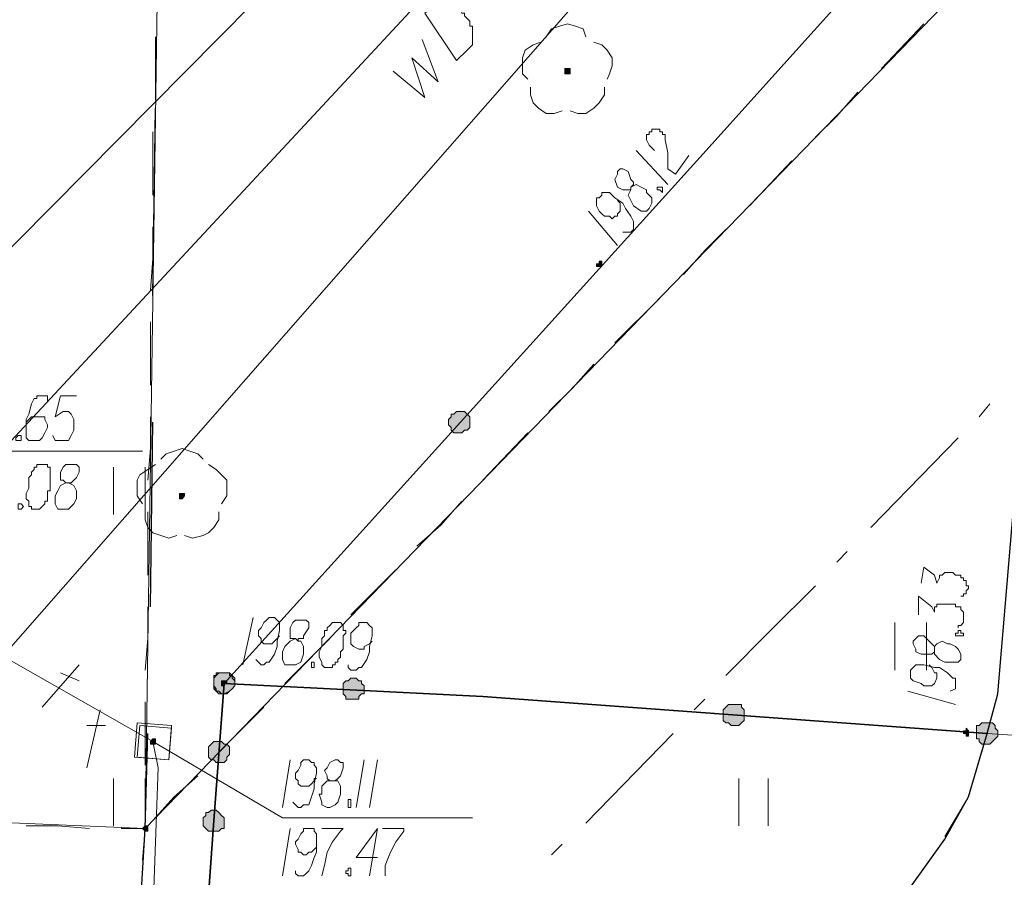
# Model space of a CAD drawing. Header units: metres. Extents: x 7431553 to 7432401, y 5544342 to 5544539.
# Tile 49 of 180: x 7432099 to 7432115, y 5544477 to 5544491. Entities that reach past the tile are written whole.
import ezdxf

# ---------------------------------------------------------------- set-up
doc = ezdxf.new("R2010")
doc.units = ezdxf.units.M
doc.header["$MEASUREMENT"] = 0
doc.layers.add('BG-PR90-PB-PZT-PZT01_2026_04_14$0$MAPA DCP', color=7, linetype='Continuous', lineweight=0)
doc.layers.add('PRIMETECH_XREF', color=7, linetype='Continuous', lineweight=5)

# ---------------------------------------------------------------- blocks, each defined once
blk = doc.blocks.new('BG-PR90-PB-PZT-PZT01_2026_04_14$0$Naddrwiną2025_v2klauzulap')
at = {"layer": 'BG-PR90-PB-PZT-PZT01_2026_04_14$0$MAPA DCP', "linetype": 'Continuous', "lineweight": 0, "transparency": 33554559}
for points in [[(7431682.961, 5544528.787), (7431683.088, 5544528.787), (7431683.088, 5544528.83), (7431683.13, 5544528.83), (7431683.173, 5544528.872), (7431683.173, 5544528.914), (7431683.173, 5544528.957), (7431683.173, 5544528.999), (7431683.13, 5544529.041), (7431683.088, 5544529.084), (7431683.046, 5544529.126), (7431683.003, 5544529.126), (7431682.961, 5544529.126), (7431682.919, 5544529.084), (7431682.876, 5544529.084), (7431682.834, 5544529.041), (7431682.834, 5544528.999), (7431682.834, 5544528.957), (7431682.834, 5544528.914), (7431682.834, 5544528.872), (7431682.876, 5544528.83), (7431682.876, 5544528.787), (7431682.919, 5544528.787), (7431682.919, 5544528.787)], [(7431683.003, 5544528.576), (7431683.003, 5544528.576), (7431683.003, 5544528.576), (7431683.003, 5544528.576), (7431683.003, 5544528.618), (7431683.046, 5544528.618), (7431683.046, 5544528.618), (7431683.046, 5544528.66), (7431683.003, 5544528.66), (7431683.003, 5544528.66), (7431683.003, 5544528.66), (7431683.003, 5544528.66), (7431683.003, 5544528.66), (7431682.961, 5544528.66), (7431682.961, 5544528.66), (7431682.961, 5544528.66), (7431682.961, 5544528.66), (7431682.961, 5544528.66), (7431682.919, 5544528.618), (7431682.961, 5544528.618), (7431682.961, 5544528.618), (7431682.961, 5544528.576), (7431682.961, 5544528.576), (7431682.961, 5544528.576), (7431682.961, 5544528.576)], [(7431682.707, 5544524.723), (7431682.792, 5544524.723), (7431682.834, 5544524.766), (7431682.834, 5544524.808), (7431682.876, 5544524.85), (7431682.876, 5544524.893), (7431682.876, 5544524.935), (7431682.876, 5544524.977), (7431682.834, 5544525.02), (7431682.792, 5544525.062), (7431682.749, 5544525.062), (7431682.707, 5544525.062), (7431682.665, 5544525.062), (7431682.622, 5544525.062), (7431682.58, 5544525.02), (7431682.538, 5544525.02), (7431682.538, 5544524.977), (7431682.538, 5544524.935), (7431682.538, 5544524.85), (7431682.538, 5544524.808), (7431682.58, 5544524.766), (7431682.58, 5544524.766), (7431682.622, 5544524.723), (7431682.622, 5544524.723)], [(7431675.468, 5544522.691), (7431675.51, 5544522.691), (7431675.51, 5544522.691), (7431675.51, 5544522.776), (7431675.468, 5544522.776), (7431675.468, 5544522.776), (7431675.468, 5544522.776), (7431675.468, 5544522.776), (7431675.426, 5544522.776), (7431675.426, 5544522.776), (7431675.426, 5544522.734), (7431675.426, 5544522.734), (7431675.426, 5544522.734), (7431675.468, 5544522.734)], [(7431677.881, 5544520.617), (7431677.839, 5544520.575), (7431677.839, 5544520.448), (7431677.881, 5544520.405), (7431677.881, 5544520.363), (7431677.923, 5544520.363), (7431677.966, 5544520.321), (7431678.008, 5544520.321), (7431678.05, 5544520.321), (7431678.093, 5544520.363), (7431678.135, 5544520.363), (7431678.177, 5544520.405), (7431678.177, 5544520.448), (7431678.177, 5544520.49), (7431678.177, 5544520.532), (7431678.135, 5544520.575), (7431678.135, 5544520.617), (7431678.093, 5544520.659), (7431678.05, 5544520.659), (7431678.008, 5544520.659), (7431677.966, 5544520.659), (7431677.923, 5544520.659), (7431677.923, 5544520.659)], [(7431682.284, 5544518.627), (7431682.368, 5544518.627), (7431682.411, 5544518.67), (7431682.453, 5544518.67), (7431682.453, 5544518.712), (7431682.453, 5544518.754), (7431682.453, 5544518.839), (7431682.453, 5544518.881), (7431682.411, 5544518.881), (7431682.368, 5544518.924), (7431682.368, 5544518.966), (7431682.284, 5544518.966), (7431682.241, 5544518.966), (7431682.199, 5544518.924), (7431682.157, 5544518.924), (7431682.157, 5544518.881), (7431682.114, 5544518.839), (7431682.114, 5544518.797), (7431682.114, 5544518.754), (7431682.157, 5544518.712), (7431682.157, 5544518.67), (7431682.199, 5544518.627), (7431682.241, 5544518.627), (7431682.241, 5544518.627)], [(7431682.03, 5544516.722), (7431682.03, 5544516.638), (7431682.072, 5544516.595), (7431682.072, 5544516.553), (7431682.114, 5544516.553), (7431682.157, 5544516.553), (7431682.199, 5544516.553), (7431682.241, 5544516.553), (7431682.284, 5544516.595), (7431682.326, 5544516.595), (7431682.368, 5544516.638), (7431682.368, 5544516.68), (7431682.368, 5544516.722), (7431682.326, 5544516.807), (7431682.326, 5544516.807), (7431682.284, 5544516.849), (7431682.241, 5544516.892), (7431682.199, 5544516.892), (7431682.157, 5544516.892), (7431682.114, 5544516.849), (7431682.072, 5544516.849), (7431682.03, 5544516.807), (7431682.03, 5544516.765), (7431682.03, 5544516.765)], [(7431682.157, 5544516.553), (7431682.284, 5544516.553), (7431682.284, 5544516.595), (7431682.326, 5544516.595), (7431682.368, 5544516.638), (7431682.368, 5544516.68), (7431682.368, 5544516.765), (7431682.326, 5544516.807), (7431682.326, 5544516.807), (7431682.284, 5544516.849), (7431682.241, 5544516.892), (7431682.199, 5544516.892), (7431682.157, 5544516.892), (7431682.114, 5544516.849), (7431682.072, 5544516.849), (7431682.03, 5544516.807), (7431682.03, 5544516.765), (7431682.03, 5544516.722), (7431682.03, 5544516.68), (7431682.03, 5544516.638), (7431682.072, 5544516.595), (7431682.072, 5544516.553), (7431682.114, 5544516.553), (7431682.114, 5544516.553)], [(7431682.072, 5544516.807), (7431682.03, 5544516.807), (7431682.03, 5544516.595), (7431682.072, 5544516.595), (7431682.114, 5544516.553), (7431682.157, 5544516.553), (7431682.199, 5544516.553), (7431682.241, 5544516.553), (7431682.284, 5544516.553), (7431682.326, 5544516.595), (7431682.326, 5544516.638), (7431682.368, 5544516.68), (7431682.368, 5544516.722), (7431682.368, 5544516.765), (7431682.326, 5544516.807), (7431682.284, 5544516.849), (7431682.284, 5544516.849), (7431682.241, 5544516.892), (7431682.157, 5544516.892), (7431682.114, 5544516.892), (7431682.072, 5544516.849), (7431682.072, 5544516.849)], [(7431682.199, 5544516.68), (7431682.199, 5544516.68), (7431682.199, 5544516.68), (7431682.199, 5544516.68), (7431682.241, 5544516.68), (7431682.241, 5544516.68), (7431682.241, 5544516.722), (7431682.241, 5544516.722), (7431682.241, 5544516.722), (7431682.199, 5544516.722), (7431682.199, 5544516.765), (7431682.199, 5544516.765), (7431682.199, 5544516.765), (7431682.157, 5544516.765), (7431682.157, 5544516.765), (7431682.157, 5544516.722), (7431682.157, 5544516.722), (7431682.157, 5544516.722), (7431682.157, 5544516.722), (7431682.157, 5544516.68), (7431682.157, 5544516.68), (7431682.157, 5544516.68), (7431682.157, 5544516.68), (7431682.157, 5544516.68), (7431682.157, 5544516.68)], [(7431683.13, 5544516.638), (7431683.13, 5544516.553), (7431683.173, 5544516.511), (7431683.215, 5544516.468), (7431683.257, 5544516.468), (7431683.3, 5544516.468), (7431683.342, 5544516.468), (7431683.384, 5544516.468), (7431683.427, 5544516.511), (7431683.427, 5544516.553), (7431683.469, 5544516.595), (7431683.469, 5544516.638), (7431683.469, 5544516.68), (7431683.469, 5544516.722), (7431683.427, 5544516.765), (7431683.384, 5544516.765), (7431683.342, 5544516.807), (7431683.3, 5544516.807), (7431683.257, 5544516.807), (7431683.215, 5544516.807), (7431683.173, 5544516.765), (7431683.173, 5544516.722), (7431683.13, 5544516.68), (7431683.13, 5544516.68)], [(7431684.231, 5544516.553), (7431684.231, 5544516.511), (7431684.273, 5544516.468), (7431684.273, 5544516.426), (7431684.316, 5544516.426), (7431684.358, 5544516.384), (7431684.4, 5544516.384), (7431684.443, 5544516.384), (7431684.485, 5544516.384), (7431684.527, 5544516.426), (7431684.57, 5544516.468), (7431684.57, 5544516.511), (7431684.57, 5544516.553), (7431684.57, 5544516.595), (7431684.57, 5544516.638), (7431684.527, 5544516.68), (7431684.527, 5544516.722), (7431684.485, 5544516.722), (7431684.443, 5544516.722), (7431684.4, 5544516.722), (7431684.358, 5544516.722), (7431684.316, 5544516.68), (7431684.273, 5544516.638), (7431684.231, 5544516.595), (7431684.231, 5544516.595)], [(7431684.57, 5544515.452), (7431684.57, 5544515.495), (7431684.527, 5544515.495), (7431684.527, 5544515.495), (7431684.527, 5544515.495), (7431684.485, 5544515.495), (7431684.485, 5544515.495), (7431684.485, 5544515.495), (7431684.485, 5544515.452), (7431684.485, 5544515.452), (7431684.485, 5544515.452), (7431684.485, 5544515.452), (7431684.527, 5544515.41), (7431684.527, 5544515.41), (7431684.527, 5544515.41)]]:
    blk.add_hatch(color=256, dxfattribs=at).paths.add_polyline_path(points)
at = {"layer": 'BG-PR90-PB-PZT-PZT01_2026_04_14$0$MAPA DCP', "linetype": 'Continuous', "lineweight": 0, "true_color": 0x009a00, "transparency": 33554559}
for points in [[(7431672.42, 5544522.226), (7431672.42, 5544522.226), (7431672.42, 5544522.226), (7431672.42, 5544522.268), (7431672.378, 5544522.268), (7431672.378, 5544522.268), (7431672.378, 5544522.268), (7431672.335, 5544522.268), (7431672.335, 5544522.226), (7431672.335, 5544522.226), (7431672.335, 5544522.226), (7431672.335, 5544522.226), (7431672.335, 5544522.183), (7431672.335, 5544522.183), (7431672.378, 5544522.183), (7431672.378, 5544522.183), (7431672.378, 5544522.183), (7431672.42, 5544522.183), (7431672.42, 5544522.183)], [(7431679.236, 5544516.045), (7431679.236, 5544516.045), (7431679.236, 5544516.045), (7431679.193, 5544516.087), (7431679.193, 5544516.087), (7431679.193, 5544516.087), (7431679.151, 5544516.087), (7431679.151, 5544516.087), (7431679.151, 5544516.045), (7431679.151, 5544516.045), (7431679.151, 5544516.045), (7431679.151, 5544516.045), (7431679.151, 5544516.003), (7431679.151, 5544516.003), (7431679.151, 5544516.003), (7431679.193, 5544516.003), (7431679.193, 5544516.003), (7431679.193, 5544516.003), (7431679.236, 5544516.003)]]:
    blk.add_hatch(color=94, dxfattribs=at).paths.add_polyline_path(points)
at = {"layer": 'BG-PR90-PB-PZT-PZT01_2026_04_14$0$MAPA DCP', "linetype": 'Continuous', "lineweight": 0, "true_color": 0xff6500, "transparency": 33554559}
blk.add_hatch(color=30, dxfattribs=at).paths.add_polyline_path([(7431683.13, 5544515.537), (7431683.173, 5544515.537), (7431683.173, 5544515.537), (7431683.173, 5544515.537), (7431683.173, 5544515.579), (7431683.173, 5544515.579), (7431683.173, 5544515.579), (7431683.173, 5544515.622), (7431683.173, 5544515.622), (7431683.173, 5544515.622), (7431683.173, 5544515.622), (7431683.173, 5544515.622), (7431683.13, 5544515.622), (7431683.13, 5544515.622), (7431683.13, 5544515.622), (7431683.13, 5544515.622), (7431683.088, 5544515.622), (7431683.088, 5544515.622), (7431683.088, 5544515.579), (7431683.088, 5544515.579), (7431683.088, 5544515.579)])
at = {"layer": 'BG-PR90-PB-PZT-PZT01_2026_04_14$0$MAPA DCP', "linetype": 'Continuous', "lineweight": 35, "transparency": 33554687}
for points in [[(7431675.891, 5544686.056), (7431675.426, 5544679.367), (7431673.986, 5544657.735), (7431673.436, 5544650.199), (7431672.547, 5544638.05), (7431671.192, 5544617.476), (7431670.303, 5544603.463), (7431669.753, 5544595.886), (7431670.769, 5544579.841), (7431669.541, 5544577.471), (7431668.398, 5544574.973), (7431667.594, 5544564.178), (7431667.298, 5544558.886), (7431666.917, 5544553.764), (7431666.324, 5544544.197), (7431665.393, 5544531.878), (7431673.817, 5544524.3), (7431682.199, 5544516.722)], [(7431682.199, 5544516.722), (7431682.411, 5544520.871), (7431683.003, 5544528.957)], [(7431682.199, 5544516.722), (7431684.4, 5544516.553)], [(7431684.4, 5544516.553), (7431698.159, 5544515.579)]]:
    blk.add_lwpolyline(points, dxfattribs=at)
at = {"layer": 'BG-PR90-PB-PZT-PZT01_2026_04_14$0$MAPA DCP', "linetype": 'Continuous', "lineweight": 18, "transparency": 33554687}
for points in [[(7431713.187, 5544561.426), (7431709.8, 5544513.844), (7431684.527, 5544515.452), (7431666.493, 5544532.936), (7431667.213, 5544545.213), (7431668.61, 5544564.601)], [(7431683.427, 5544515.833), (7431682.919, 5544515.876), (7431682.876, 5544515.368), (7431683.384, 5544515.325)]]:
    blk.add_lwpolyline(points, close=True, dxfattribs=at)
for points in [[(7431636.479, 5544546.821), (7431667.213, 5544545.213), (7431666.493, 5544532.936), (7431684.527, 5544515.452), (7431635.166, 5544516.172)], [(7431683.215, 5544532.216), (7431683.003, 5544528.957)], [(7431681.352, 5544529.211), (7431682.368, 5544529.126), (7431683.003, 5544528.957), (7431683.3, 5544528.872)], [(7431684.654, 5544528.279), (7431684.019, 5544528.66), (7431683.003, 5544528.957), (7431682.368, 5544529.126), (7431681.86, 5544529.168)], [(7431684.231, 5544528.533), (7431684.697, 5544528.279), (7431685.882, 5544527.433)], [(7431681.987, 5544527.983), (7431681.225, 5544527.983)], [(7431681.225, 5544527.475), (7431681.987, 5544527.475)], [(7431684.485, 5544525.443), (7431683.723, 5544525.443)], [(7431683.723, 5544524.977), (7431684.485, 5544524.977)], [(7431635.167, 5544516.172), (7431684.527, 5544515.452), (7431683.046, 5544480.527), (7431676.526, 5544473.754)], [(7431679.49, 5544515.452), (7431678.728, 5544515.452)], [(7431770.083, 5544474.643), (7431683.046, 5544480.527), (7431684.527, 5544515.452), (7431709.8, 5544513.844), (7431732.576, 5544512.404), (7431766.188, 5544504.996), (7431770.083, 5544504.869)], [(7431684.485, 5544515.452), (7431683.723, 5544515.452)], [(7431678.728, 5544514.944), (7431679.49, 5544514.944)], [(7431682.876, 5544514.521), (7431682.876, 5544514.817)], [(7431683.723, 5544514.944), (7431684.485, 5544514.944)], [(7431683.554, 5544514.521), (7431682.622, 5544514.733)]]:
    blk.add_lwpolyline(points, dxfattribs=at)
at = {"layer": 'BG-PR90-PB-PZT-PZT01_2026_04_14$0$MAPA DCP', "color": 5, "linetype": 'Continuous', "lineweight": 18, "transparency": 33554687}
for points in [[(7431659.932, 5544535.815), (7431659.762, 5544530.565), (7431666.874, 5544523.919), (7431678.77, 5544512.87), (7431681.437, 5544510.33), (7431681.691, 5544510.076), (7431681.564, 5544509.695), (7431681.649, 5544508.933), (7431681.691, 5544508.383), (7431681.649, 5544505.546), (7431681.606, 5544495.979), (7431681.522, 5544487.258), (7431681.606, 5544485.904), (7431681.395, 5544485.184), (7431678.855, 5544482.263), (7431674.24, 5544477.141), (7431671.319, 5544473.796)], [(7431672.378, 5544519.432), (7431672.801, 5544519.94), (7431672.166, 5544519.728), (7431672.547, 5544520.151), (7431671.87, 5544519.897)]]:
    blk.add_lwpolyline(points, dxfattribs=at)
at = {"layer": 'BG-PR90-PB-PZT-PZT01_2026_04_14$0$MAPA DCP', "linetype": 'Continuous', "lineweight": 25, "transparency": 33554687}
for points in [[(7431698.159, 5544515.579), (7431698.116, 5544518.966), (7431693.375, 5544519.389), (7431687.872, 5544519.728), (7431687.787, 5544521.845), (7431687.745, 5544524.088), (7431687.448, 5544525.062), (7431686.602, 5544526.586), (7431685.882, 5544527.433), (7431684.697, 5544528.279), (7431684.019, 5544528.66), (7431683.003, 5544528.957), (7431682.368, 5544529.126), (7431677.881, 5544529.507), (7431678.135, 5544533.952), (7431678.897, 5544533.529), (7431680.463, 5544532.936), (7431681.987, 5544532.513), (7431683.215, 5544532.216), (7431687.237, 5544532.132), (7431689.226, 5544532.301)], [(7431675.976, 5544515.579), (7431672.97, 5544515.622)], [(7431680.971, 5544515.537), (7431678.008, 5544515.579)], [(7431685.967, 5544515.368), (7431684.527, 5544515.452), (7431683.003, 5544515.495)]]:
    blk.add_lwpolyline(points, dxfattribs=at)
at = {"layer": 'BG-PR90-PB-PZT-PZT01_2026_04_14$0$MAPA DCP', "color": 1, "linetype": 'Continuous', "lineweight": 18, "transparency": 33554687}
blk.add_lwpolyline([(7431635.886, 5544533.105), (7431638.934, 5544531.92), (7431663.403, 5544531.158), (7431665.096, 5544529.211), (7431669.541, 5544523.877), (7431682.876, 5544512.193), (7431686.983, 5544509.06), (7431687.11, 5544505.716), (7431686.813, 5544489.587), (7431687.448, 5544484.168), (7431694.603, 5544483.872), (7431701.503, 5544482.771), (7431706.456, 5544480.57), (7431739.603, 5544478.749), (7431762.082, 5544478.241), (7431770.083, 5544477.86)], dxfattribs=at)
at = {"layer": 'BG-PR90-PB-PZT-PZT01_2026_04_14$0$MAPA DCP', "linetype": 'Continuous', "lineweight": 0, "transparency": 33554687}
for points in [[(7431682.961, 5544528.787), (7431683.088, 5544528.787), (7431683.088, 5544528.83), (7431683.13, 5544528.83), (7431683.173, 5544528.872), (7431683.173, 5544528.914), (7431683.173, 5544528.957), (7431683.173, 5544528.999), (7431683.13, 5544529.041), (7431683.088, 5544529.084), (7431683.046, 5544529.126), (7431683.003, 5544529.126), (7431682.961, 5544529.126), (7431682.919, 5544529.084), (7431682.876, 5544529.084), (7431682.834, 5544529.041), (7431682.834, 5544528.999), (7431682.834, 5544528.957), (7431682.834, 5544528.914), (7431682.834, 5544528.872), (7431682.876, 5544528.83), (7431682.876, 5544528.787), (7431682.919, 5544528.787)], [(7431683.003, 5544528.576), (7431683.003, 5544528.576), (7431683.003, 5544528.576), (7431683.003, 5544528.576), (7431683.003, 5544528.618), (7431683.046, 5544528.618), (7431683.046, 5544528.618), (7431683.046, 5544528.66), (7431683.003, 5544528.66), (7431683.003, 5544528.66), (7431683.003, 5544528.66), (7431683.003, 5544528.66), (7431683.003, 5544528.66), (7431682.961, 5544528.66), (7431682.961, 5544528.66), (7431682.961, 5544528.66), (7431682.961, 5544528.66), (7431682.961, 5544528.66), (7431682.919, 5544528.618), (7431682.961, 5544528.618), (7431682.961, 5544528.618), (7431682.961, 5544528.576), (7431682.961, 5544528.576), (7431682.961, 5544528.576)], [(7431682.707, 5544524.723), (7431682.792, 5544524.723), (7431682.834, 5544524.766), (7431682.834, 5544524.808), (7431682.876, 5544524.85), (7431682.876, 5544524.893), (7431682.876, 5544524.935), (7431682.876, 5544524.977), (7431682.834, 5544525.02), (7431682.792, 5544525.062), (7431682.749, 5544525.062), (7431682.707, 5544525.062), (7431682.665, 5544525.062), (7431682.622, 5544525.062), (7431682.58, 5544525.02), (7431682.538, 5544525.02), (7431682.538, 5544524.977), (7431682.538, 5544524.935), (7431682.538, 5544524.85), (7431682.538, 5544524.808), (7431682.58, 5544524.766), (7431682.58, 5544524.766), (7431682.622, 5544524.723)], [(7431675.468, 5544522.691), (7431675.51, 5544522.691), (7431675.51, 5544522.691), (7431675.51, 5544522.776), (7431675.468, 5544522.776), (7431675.468, 5544522.776), (7431675.468, 5544522.776), (7431675.468, 5544522.776), (7431675.426, 5544522.776), (7431675.426, 5544522.776), (7431675.426, 5544522.734), (7431675.426, 5544522.734), (7431675.426, 5544522.734), (7431675.468, 5544522.734), (7431675.468, 5544522.691)], [(7431677.881, 5544520.617), (7431677.839, 5544520.575), (7431677.839, 5544520.448), (7431677.881, 5544520.405), (7431677.881, 5544520.363), (7431677.923, 5544520.363), (7431677.966, 5544520.321), (7431678.008, 5544520.321), (7431678.05, 5544520.321), (7431678.093, 5544520.363), (7431678.135, 5544520.363), (7431678.177, 5544520.405), (7431678.177, 5544520.448), (7431678.177, 5544520.49), (7431678.177, 5544520.532), (7431678.135, 5544520.575), (7431678.135, 5544520.617), (7431678.093, 5544520.659), (7431678.05, 5544520.659), (7431678.008, 5544520.659), (7431677.966, 5544520.659), (7431677.923, 5544520.659)], [(7431682.284, 5544518.627), (7431682.368, 5544518.627), (7431682.411, 5544518.67), (7431682.453, 5544518.67), (7431682.453, 5544518.712), (7431682.453, 5544518.754), (7431682.453, 5544518.839), (7431682.453, 5544518.881), (7431682.411, 5544518.881), (7431682.368, 5544518.924), (7431682.368, 5544518.966), (7431682.284, 5544518.966), (7431682.241, 5544518.966), (7431682.199, 5544518.924), (7431682.157, 5544518.924), (7431682.157, 5544518.881), (7431682.114, 5544518.839), (7431682.114, 5544518.797), (7431682.114, 5544518.754), (7431682.157, 5544518.712), (7431682.157, 5544518.67), (7431682.199, 5544518.627), (7431682.241, 5544518.627)], [(7431682.03, 5544516.722), (7431682.03, 5544516.638), (7431682.072, 5544516.595), (7431682.072, 5544516.553), (7431682.114, 5544516.553), (7431682.157, 5544516.553), (7431682.199, 5544516.553), (7431682.241, 5544516.553), (7431682.284, 5544516.595), (7431682.326, 5544516.595), (7431682.368, 5544516.638), (7431682.368, 5544516.68), (7431682.368, 5544516.722), (7431682.326, 5544516.807), (7431682.326, 5544516.807), (7431682.284, 5544516.849), (7431682.241, 5544516.892), (7431682.199, 5544516.892), (7431682.157, 5544516.892), (7431682.114, 5544516.849), (7431682.072, 5544516.849), (7431682.03, 5544516.807), (7431682.03, 5544516.765)], [(7431682.157, 5544516.553), (7431682.284, 5544516.553), (7431682.284, 5544516.595), (7431682.326, 5544516.595), (7431682.368, 5544516.638), (7431682.368, 5544516.68), (7431682.368, 5544516.765), (7431682.326, 5544516.807), (7431682.326, 5544516.807), (7431682.284, 5544516.849), (7431682.241, 5544516.892), (7431682.199, 5544516.892), (7431682.157, 5544516.892), (7431682.114, 5544516.849), (7431682.072, 5544516.849), (7431682.03, 5544516.807), (7431682.03, 5544516.765), (7431682.03, 5544516.722), (7431682.03, 5544516.68), (7431682.03, 5544516.638), (7431682.072, 5544516.595), (7431682.072, 5544516.553), (7431682.114, 5544516.553)], [(7431682.072, 5544516.807), (7431682.03, 5544516.807), (7431682.03, 5544516.595), (7431682.072, 5544516.595), (7431682.114, 5544516.553), (7431682.157, 5544516.553), (7431682.199, 5544516.553), (7431682.241, 5544516.553), (7431682.284, 5544516.553), (7431682.326, 5544516.595), (7431682.326, 5544516.638), (7431682.368, 5544516.68), (7431682.368, 5544516.722), (7431682.368, 5544516.765), (7431682.326, 5544516.807), (7431682.284, 5544516.849), (7431682.284, 5544516.849), (7431682.241, 5544516.892), (7431682.157, 5544516.892), (7431682.114, 5544516.892), (7431682.072, 5544516.849)], [(7431682.199, 5544516.68), (7431682.199, 5544516.68), (7431682.199, 5544516.68), (7431682.199, 5544516.68), (7431682.241, 5544516.68), (7431682.241, 5544516.68), (7431682.241, 5544516.722), (7431682.241, 5544516.722), (7431682.241, 5544516.722), (7431682.199, 5544516.722), (7431682.199, 5544516.765), (7431682.199, 5544516.765), (7431682.199, 5544516.765), (7431682.157, 5544516.765), (7431682.157, 5544516.765), (7431682.157, 5544516.722), (7431682.157, 5544516.722), (7431682.157, 5544516.722), (7431682.157, 5544516.722), (7431682.157, 5544516.68), (7431682.157, 5544516.68), (7431682.157, 5544516.68), (7431682.157, 5544516.68), (7431682.157, 5544516.68)], [(7431683.13, 5544516.638), (7431683.13, 5544516.553), (7431683.173, 5544516.511), (7431683.215, 5544516.468), (7431683.257, 5544516.468), (7431683.3, 5544516.468), (7431683.342, 5544516.468), (7431683.384, 5544516.468), (7431683.427, 5544516.511), (7431683.427, 5544516.553), (7431683.469, 5544516.595), (7431683.469, 5544516.638), (7431683.469, 5544516.68), (7431683.469, 5544516.722), (7431683.427, 5544516.765), (7431683.384, 5544516.765), (7431683.342, 5544516.807), (7431683.3, 5544516.807), (7431683.257, 5544516.807), (7431683.215, 5544516.807), (7431683.173, 5544516.765), (7431683.173, 5544516.722), (7431683.13, 5544516.68)], [(7431684.231, 5544516.553), (7431684.231, 5544516.511), (7431684.273, 5544516.468), (7431684.273, 5544516.426), (7431684.316, 5544516.426), (7431684.358, 5544516.384), (7431684.4, 5544516.384), (7431684.443, 5544516.384), (7431684.485, 5544516.384), (7431684.527, 5544516.426), (7431684.57, 5544516.468), (7431684.57, 5544516.511), (7431684.57, 5544516.553), (7431684.57, 5544516.595), (7431684.57, 5544516.638), (7431684.527, 5544516.68), (7431684.527, 5544516.722), (7431684.485, 5544516.722), (7431684.443, 5544516.722), (7431684.4, 5544516.722), (7431684.358, 5544516.722), (7431684.316, 5544516.68), (7431684.273, 5544516.638), (7431684.231, 5544516.595)], [(7431684.57, 5544515.452), (7431684.57, 5544515.495), (7431684.527, 5544515.495), (7431684.527, 5544515.495), (7431684.527, 5544515.495), (7431684.485, 5544515.495), (7431684.485, 5544515.495), (7431684.485, 5544515.495), (7431684.485, 5544515.452), (7431684.485, 5544515.452), (7431684.485, 5544515.452), (7431684.485, 5544515.452), (7431684.527, 5544515.41), (7431684.527, 5544515.41), (7431684.527, 5544515.41), (7431684.57, 5544515.452), (7431684.57, 5544515.452)]]:
    blk.add_lwpolyline(points, close=True, dxfattribs=at)
at = {"layer": 'BG-PR90-PB-PZT-PZT01_2026_04_14$0$MAPA DCP', "color": 4, "linetype": 'Continuous', "lineweight": 18, "transparency": 33554687}
for points in [[(7431677.712, 5544528.999), (7431677.923, 5544528.83)], [(7431678.262, 5544528.491), (7431679.701, 5544527.094)], [(7431671.616, 5544527.941), (7431672.335, 5544527.263)], [(7431672.716, 5544526.882), (7431673.097, 5544526.544), (7431673.436, 5544526.205)], [(7431680.082, 5544526.713), (7431680.252, 5544526.544)], [(7431680.633, 5544526.205), (7431681.352, 5544525.485), (7431682.072, 5544524.766)], [(7431673.817, 5544525.824), (7431674.537, 5544525.147)], [(7431674.918, 5544524.766), (7431675.256, 5544524.427), (7431675.637, 5544524.088)], [(7431682.453, 5544524.427), (7431682.622, 5544524.258)], [(7431683.003, 5544523.919), (7431684.443, 5544522.522)], [(7431676.018, 5544523.707), (7431676.738, 5544522.988)], [(7431677.077, 5544522.649), (7431677.458, 5544522.31), (7431677.839, 5544521.929)], [(7431684.781, 5544522.141), (7431684.951, 5544521.972)], [(7431678.177, 5544521.591), (7431678.939, 5544520.871)], [(7431679.278, 5544520.532), (7431679.659, 5544520.194), (7431679.998, 5544519.813)], [(7431680.379, 5544519.474), (7431681.098, 5544518.754)], [(7431681.479, 5544518.416), (7431681.86, 5544518.035), (7431682.199, 5544517.696)], [(7431682.58, 5544517.357), (7431683.3, 5544516.638)], [(7431683.681, 5544516.299), (7431684.019, 5544515.918), (7431684.4, 5544515.579)], [(7431684.527, 5544515.452), (7431685.035, 5544515.41)]]:
    blk.add_lwpolyline(points, dxfattribs=at)
at = {"layer": 'BG-PR90-PB-PZT-PZT01_2026_04_14$0$MAPA DCP', "linetype": 'Continuous', "lineweight": 9, "transparency": 33554687}
for points in [[(7431680.59, 5544527.898), (7431680.336, 5544527.941), (7431680.463, 5544528.11), (7431680.59, 5544528.152), (7431680.506, 5544528.195), (7431680.463, 5544528.195), (7431680.463, 5544528.237), (7431680.421, 5544528.279), (7431680.421, 5544528.322), (7431680.421, 5544528.364), (7431680.421, 5544528.406), (7431680.463, 5544528.449), (7431680.463, 5544528.491), (7431680.463, 5544528.533), (7431680.506, 5544528.533), (7431680.506, 5544528.576), (7431680.548, 5544528.576), (7431680.548, 5544528.618), (7431680.59, 5544528.618), (7431680.633, 5544528.618), (7431680.633, 5544528.66), (7431680.675, 5544528.66), (7431680.717, 5544528.618), (7431680.76, 5544528.618), (7431680.76, 5544528.576), (7431680.802, 5544528.576), (7431680.802, 5544528.533)], [(7431681.098, 5544527.856), (7431680.802, 5544527.856), (7431680.971, 5544528.068), (7431681.056, 5544528.11), (7431680.971, 5544528.11), (7431680.971, 5544528.152), (7431680.929, 5544528.152), (7431680.929, 5544528.195), (7431680.929, 5544528.237), (7431680.929, 5544528.279), (7431680.929, 5544528.322), (7431680.929, 5544528.364), (7431680.929, 5544528.406), (7431680.929, 5544528.449), (7431680.971, 5544528.449), (7431680.971, 5544528.491), (7431680.971, 5544528.533), (7431681.014, 5544528.533), (7431681.056, 5544528.576), (7431681.098, 5544528.576), (7431681.141, 5544528.576), (7431681.183, 5544528.576), (7431681.225, 5544528.576), (7431681.268, 5544528.533), (7431681.268, 5544528.491), (7431681.31, 5544528.491)], [(7431681.691, 5544528.11), (7431681.606, 5544528.11), (7431681.564, 5544528.068), (7431681.522, 5544528.025), (7431681.437, 5544527.941), (7431681.437, 5544527.856), (7431681.479, 5544527.814), (7431681.522, 5544527.771), (7431681.564, 5544527.771), (7431681.649, 5544527.814), (7431681.691, 5544527.814), (7431681.733, 5544527.898), (7431681.733, 5544527.941), (7431681.733, 5544528.025), (7431681.733, 5544528.068), (7431681.691, 5544528.11), (7431681.733, 5544528.11), (7431681.818, 5544528.195), (7431681.86, 5544528.279), (7431681.86, 5544528.322), (7431681.86, 5544528.406), (7431681.86, 5544528.491), (7431681.818, 5544528.533), (7431681.733, 5544528.533), (7431681.649, 5544528.491), (7431681.606, 5544528.449), (7431681.564, 5544528.364), (7431681.564, 5544528.322), (7431681.522, 5544528.237), (7431681.564, 5544528.152), (7431681.606, 5544528.11)], [(7431682.326, 5544528.364), (7431682.284, 5544528.449), (7431682.114, 5544528.449), (7431682.114, 5544528.406), (7431682.03, 5544528.322), (7431681.945, 5544528.195), (7431681.945, 5544528.11), (7431681.903, 5544527.941), (7431681.903, 5544527.856), (7431681.903, 5544527.814), (7431681.945, 5544527.771), (7431681.987, 5544527.729), (7431682.03, 5544527.729), (7431682.072, 5544527.729), (7431682.114, 5544527.729), (7431682.157, 5544527.771), (7431682.199, 5544527.898), (7431682.241, 5544527.941), (7431682.241, 5544527.983), (7431682.241, 5544528.068), (7431682.199, 5544528.11), (7431682.114, 5544528.152), (7431682.03, 5544528.152), (7431682.03, 5544528.11), (7431681.945, 5544528.068), (7431681.903, 5544528.025)], [(7431682.326, 5544527.687), (7431682.538, 5544528.449)], [(7431673.648, 5544523.623), (7431673.563, 5544523.538), (7431673.478, 5544523.496), (7431673.394, 5544523.496), (7431673.394, 5544523.538), (7431673.351, 5544523.538), (7431673.351, 5544523.58), (7431673.309, 5544523.58), (7431673.309, 5544523.623), (7431673.309, 5544523.665), (7431673.309, 5544523.707), (7431673.351, 5544523.707), (7431673.351, 5544523.75), (7431673.394, 5544523.75), (7431673.394, 5544523.792), (7431673.436, 5544523.792), (7431673.478, 5544523.792), (7431673.69, 5544523.834), (7431673.944, 5544523.834), (7431674.029, 5544523.961), (7431673.732, 5544524.173)], [(7431673.648, 5544523.326), (7431674.198, 5544523.834)], [(7431674.283, 5544523.242), (7431674.24, 5544523.242), (7431674.198, 5544523.284), (7431674.156, 5544523.284), (7431674.113, 5544523.242), (7431673.986, 5544523.199), (7431673.944, 5544523.115), (7431673.944, 5544523.072), (7431673.986, 5544523.03), (7431674.029, 5544523.03), (7431674.113, 5544522.988), (7431674.24, 5544523.03), (7431674.283, 5544523.115), (7431674.283, 5544523.157), (7431674.283, 5544523.242), (7431674.367, 5544523.199), (7431674.452, 5544523.242), (7431674.537, 5544523.284), (7431674.621, 5544523.411), (7431674.621, 5544523.453), (7431674.621, 5544523.496), (7431674.579, 5544523.538), (7431674.494, 5544523.58), (7431674.41, 5544523.58), (7431674.325, 5544523.496), (7431674.283, 5544523.496), (7431674.24, 5544523.411), (7431674.198, 5544523.326), (7431674.24, 5544523.242)], [(7431674.96, 5544523.115), (7431674.96, 5544523.242), (7431674.918, 5544523.284), (7431674.791, 5544523.284), (7431674.706, 5544523.242), (7431674.579, 5544523.157), (7431674.494, 5544523.115), (7431674.41, 5544522.988), (7431674.325, 5544522.903), (7431674.325, 5544522.861), (7431674.325, 5544522.818), (7431674.325, 5544522.776), (7431674.367, 5544522.776), (7431674.41, 5544522.734), (7431674.41, 5544522.691), (7431674.452, 5544522.691), (7431674.537, 5544522.691), (7431674.621, 5544522.734), (7431674.664, 5544522.776), (7431674.706, 5544522.818), (7431674.706, 5544522.903), (7431674.748, 5544522.945), (7431674.706, 5544522.988), (7431674.706, 5544523.03), (7431674.664, 5544523.03), (7431674.621, 5544523.072), (7431674.579, 5544523.072), (7431674.494, 5544523.072), (7431674.452, 5544523.03)], [(7431674.621, 5544522.564), (7431675.172, 5544523.03)], [(7431681.903, 5544518.712), (7431681.945, 5544518.712), (7431681.987, 5544518.754), (7431681.987, 5544518.839), (7431681.945, 5544518.881), (7431681.945, 5544518.924), (7431681.818, 5544519.008), (7431681.691, 5544519.051), (7431681.606, 5544519.051), (7431681.437, 5544519.093), (7431681.352, 5544519.093), (7431681.31, 5544519.093), (7431681.268, 5544519.051), (7431681.225, 5544519.008), (7431681.225, 5544518.924), (7431681.225, 5544518.881), (7431681.268, 5544518.881), (7431681.31, 5544518.839), (7431681.395, 5544518.754), (7431681.437, 5544518.754), (7431681.479, 5544518.754), (7431681.564, 5544518.754), (7431681.606, 5544518.797), (7431681.649, 5544518.881), (7431681.649, 5544518.966), (7431681.606, 5544518.966), (7431681.564, 5544519.051), (7431681.522, 5544519.093)], [(7431681.479, 5544517.865), (7431681.522, 5544517.908), (7431681.479, 5544517.908), (7431681.479, 5544517.992), (7431681.437, 5544517.992), (7431681.31, 5544518.077), (7431681.225, 5544518.077), (7431681.183, 5544518.035), (7431681.183, 5544517.992), (7431681.183, 5544517.95), (7431681.183, 5544517.865), (7431681.225, 5544517.823), (7431681.31, 5544517.781), (7431681.352, 5544517.781), (7431681.437, 5544517.781), (7431681.479, 5544517.781), (7431681.479, 5544517.865), (7431681.522, 5544517.781), (7431681.606, 5544517.696), (7431681.691, 5544517.654), (7431681.733, 5544517.654), (7431681.818, 5544517.654), (7431681.903, 5544517.696), (7431681.903, 5544517.738), (7431681.903, 5544517.781), (7431681.903, 5544517.865), (7431681.86, 5544517.95), (7431681.733, 5544517.992), (7431681.691, 5544517.992), (7431681.606, 5544517.992), (7431681.522, 5544517.95), (7431681.522, 5544517.908)], [(7431681.818, 5544517.23), (7431681.86, 5544517.273), (7431681.903, 5544517.315), (7431681.903, 5544517.357), (7431681.86, 5544517.4), (7431681.86, 5544517.442), (7431681.733, 5544517.527), (7431681.606, 5544517.569), (7431681.522, 5544517.569), (7431681.352, 5544517.611), (7431681.268, 5544517.611), (7431681.225, 5544517.611), (7431681.183, 5544517.569), (7431681.141, 5544517.527), (7431681.141, 5544517.442), (7431681.183, 5544517.4), (7431681.225, 5544517.357), (7431681.31, 5544517.315), (7431681.352, 5544517.273), (7431681.437, 5544517.273), (7431681.479, 5544517.315), (7431681.522, 5544517.315), (7431681.564, 5544517.357), (7431681.564, 5544517.4), (7431681.564, 5544517.442), (7431681.564, 5544517.484), (7431681.522, 5544517.527), (7431681.479, 5544517.569), (7431681.437, 5544517.611)], [(7431681.141, 5544517.188), (7431681.903, 5544517.019)]]:
    blk.add_lwpolyline(points, dxfattribs=at)
for points in [[(7431681.395, 5544528.449), (7431681.395, 5544528.491), (7431681.352, 5544528.491), (7431681.352, 5544528.533), (7431681.395, 5544528.533), (7431681.395, 5544528.576), (7431681.437, 5544528.576), (7431681.437, 5544528.533), (7431681.437, 5544528.491), (7431681.437, 5544528.449)], [(7431674.24, 5544523.665), (7431674.24, 5544523.75), (7431674.325, 5544523.75), (7431674.283, 5544523.707), (7431674.283, 5544523.665)], [(7431681.225, 5544518.543), (7431681.225, 5544518.458), (7431681.268, 5544518.416), (7431681.31, 5544518.373), (7431681.352, 5544518.373), (7431681.352, 5544518.331), (7431681.395, 5544518.331), (7431681.437, 5544518.331), (7431681.479, 5544518.289), (7431681.522, 5544518.289), (7431681.606, 5544518.289), (7431681.691, 5544518.246), (7431681.733, 5544518.246), (7431681.776, 5544518.246), (7431681.86, 5544518.289), (7431681.903, 5544518.289), (7431681.945, 5544518.331), (7431681.945, 5544518.373), (7431681.945, 5544518.416), (7431681.945, 5544518.458), (7431681.903, 5544518.458), (7431681.903, 5544518.5), (7431681.86, 5544518.5), (7431681.86, 5544518.543), (7431681.818, 5544518.543), (7431681.776, 5544518.585), (7431681.733, 5544518.585), (7431681.691, 5544518.585), (7431681.649, 5544518.627), (7431681.606, 5544518.627), (7431681.564, 5544518.627), (7431681.522, 5544518.627), (7431681.479, 5544518.627), (7431681.437, 5544518.627), (7431681.395, 5544518.67), (7431681.352, 5544518.67), (7431681.352, 5544518.627), (7431681.31, 5544518.627), (7431681.268, 5544518.627), (7431681.225, 5544518.585)], [(7431681.86, 5544518.119), (7431681.86, 5544518.162), (7431681.945, 5544518.162), (7431681.945, 5544518.119), (7431681.903, 5544518.119)]]:
    blk.add_lwpolyline(points, close=True, dxfattribs=at)
at = {"layer": 'BG-PR90-PB-PZT-PZT01_2026_04_14$0$MAPA DCP', "color": 94, "linetype": 'Continuous', "lineweight": 18, "true_color": 0x009a00, "transparency": 33554687}
for points in [[(7431671.616, 5544527.941), (7431672.335, 5544527.263)], [(7431672.716, 5544526.882), (7431673.097, 5544526.544), (7431673.436, 5544526.205)], [(7431673.817, 5544525.824), (7431674.537, 5544525.147)], [(7431674.918, 5544524.766), (7431675.256, 5544524.427), (7431675.637, 5544524.088)], [(7431676.018, 5544523.707), (7431676.738, 5544522.988)], [(7431671.912, 5544522.649), (7431671.954, 5544522.776), (7431672.039, 5544522.861), (7431672.166, 5544522.945), (7431672.293, 5544522.945), (7431672.42, 5544522.903), (7431672.505, 5544522.861)], [(7431672.632, 5544522.818), (7431672.759, 5544522.818), (7431672.886, 5544522.734), (7431672.97, 5544522.649), (7431673.055, 5544522.522), (7431673.055, 5544522.395), (7431673.013, 5544522.268)], [(7431677.077, 5544522.649), (7431677.458, 5544522.31), (7431677.839, 5544521.929)], [(7431671.827, 5544521.887), (7431671.7, 5544521.972), (7431671.658, 5544522.099), (7431671.616, 5544522.226), (7431671.658, 5544522.353), (7431671.7, 5544522.48), (7431671.827, 5544522.522)], [(7431673.013, 5544522.141), (7431673.055, 5544522.014), (7431673.055, 5544521.887), (7431672.97, 5544521.76), (7431672.886, 5544521.675), (7431672.759, 5544521.633), (7431672.632, 5544521.633)], [(7431672.505, 5544521.591), (7431672.42, 5544521.506), (7431672.166, 5544521.506), (7431672.039, 5544521.548), (7431671.954, 5544521.675), (7431671.912, 5544521.802)], [(7431678.177, 5544521.591), (7431678.939, 5544520.871)], [(7431679.278, 5544520.532), (7431679.659, 5544520.194), (7431679.998, 5544519.813)], [(7431680.379, 5544519.474), (7431681.098, 5544518.754)], [(7431681.479, 5544518.416), (7431681.86, 5544518.035), (7431682.199, 5544517.696)], [(7431682.58, 5544517.357), (7431683.3, 5544516.638)], [(7431678.685, 5544516.468), (7431678.77, 5544516.595), (7431678.855, 5544516.68), (7431678.939, 5544516.765), (7431679.066, 5544516.765), (7431679.193, 5544516.765), (7431679.32, 5544516.68)], [(7431679.447, 5544516.638), (7431679.574, 5544516.638), (7431679.701, 5544516.553), (7431679.786, 5544516.468), (7431679.828, 5544516.384), (7431679.871, 5544516.214), (7431679.828, 5544516.087)], [(7431678.601, 5544515.706), (7431678.516, 5544515.791), (7431678.474, 5544515.918), (7431678.431, 5544516.045), (7431678.474, 5544516.172), (7431678.516, 5544516.299), (7431678.601, 5544516.384)], [(7431683.681, 5544516.299), (7431684.019, 5544515.918), (7431684.4, 5544515.579)], [(7431679.828, 5544515.96), (7431679.871, 5544515.833), (7431679.828, 5544515.706), (7431679.786, 5544515.579), (7431679.701, 5544515.495), (7431679.574, 5544515.452), (7431679.447, 5544515.452)], [(7431672.843, 5544515.622), (7431672.335, 5544515.622), (7431671.827, 5544515.622)], [(7431679.32, 5544515.41), (7431679.193, 5544515.325), (7431678.939, 5544515.325), (7431678.855, 5544515.368), (7431678.77, 5544515.495), (7431678.685, 5544515.622)], [(7431674.367, 5544515.579), (7431673.351, 5544515.579)], [(7431675.891, 5544515.537), (7431675.383, 5544515.579), (7431674.875, 5544515.579)], [(7431677.415, 5544515.537), (7431676.399, 5544515.537)], [(7431678.939, 5544515.495), (7431678.431, 5544515.537), (7431677.923, 5544515.537)], [(7431680.463, 5544515.495), (7431679.447, 5544515.495)], [(7431681.987, 5544515.452), (7431681.479, 5544515.495), (7431680.971, 5544515.495)], [(7431683.511, 5544515.452), (7431682.495, 5544515.452)], [(7431684.527, 5544515.452), (7431684.019, 5544515.452)], [(7431684.527, 5544515.071), (7431684.527, 5544515.452), (7431685.035, 5544515.41)], [(7431684.485, 5544513.547), (7431684.485, 5544514.055), (7431684.527, 5544514.563)]]:
    blk.add_lwpolyline(points, dxfattribs=at)
at = {"layer": 'BG-PR90-PB-PZT-PZT01_2026_04_14$0$MAPA DCP', "color": 30, "linetype": 'Continuous', "lineweight": 18, "true_color": 0xff6500, "transparency": 33554687}
for points in [[(7431679.447, 5544509.102), (7431662.599, 5544525.782), (7431661.583, 5544526.29)], [(7431683.13, 5544515.579), (7431684.358, 5544517.654), (7431684.358, 5544520.702)], [(7431701.799, 5544514.733), (7431697.312, 5544514.987), (7431695.195, 5544515.114), (7431686.983, 5544515.537), (7431683.554, 5544515.664), (7431683.13, 5544515.579)], [(7431679.447, 5544509.102), (7431683.13, 5544515.579)], [(7431679.447, 5544509.102), (7431678.474, 5544512.362), (7431678.474, 5544515.41)], [(7431682.58, 5544513.801), (7431681.903, 5544514.394)], [(7431682.03, 5544514.098), (7431682.157, 5544514.394)]]:
    blk.add_lwpolyline(points, dxfattribs=at)
at = {"layer": 'BG-PR90-PB-PZT-PZT01_2026_04_14$0$MAPA DCP', "color": 94, "linetype": 'Continuous', "lineweight": 0, "true_color": 0x009a00, "transparency": 33554687}
for points in [[(7431672.42, 5544522.226), (7431672.42, 5544522.226), (7431672.42, 5544522.226), (7431672.42, 5544522.268), (7431672.378, 5544522.268), (7431672.378, 5544522.268), (7431672.378, 5544522.268), (7431672.335, 5544522.268), (7431672.335, 5544522.226), (7431672.335, 5544522.226), (7431672.335, 5544522.226), (7431672.335, 5544522.226), (7431672.335, 5544522.183), (7431672.335, 5544522.183), (7431672.378, 5544522.183), (7431672.378, 5544522.183), (7431672.378, 5544522.183), (7431672.42, 5544522.183), (7431672.42, 5544522.183)], [(7431679.236, 5544516.045), (7431679.236, 5544516.045), (7431679.236, 5544516.045), (7431679.193, 5544516.087), (7431679.193, 5544516.087), (7431679.193, 5544516.087), (7431679.151, 5544516.087), (7431679.151, 5544516.087), (7431679.151, 5544516.045), (7431679.151, 5544516.045), (7431679.151, 5544516.045), (7431679.151, 5544516.045), (7431679.151, 5544516.003), (7431679.151, 5544516.003), (7431679.151, 5544516.003), (7431679.193, 5544516.003), (7431679.193, 5544516.003), (7431679.193, 5544516.003), (7431679.236, 5544516.003)]]:
    blk.add_lwpolyline(points, close=True, dxfattribs=at)
at = {"layer": 'BG-PR90-PB-PZT-PZT01_2026_04_14$0$MAPA DCP', "color": 5, "linetype": 'Continuous', "lineweight": 18, "transparency": 33554687}
blk.add_lwpolyline([(7431671.446, 5544519.94), (7431671.319, 5544520.109), (7431671.277, 5544520.109), (7431671.277, 5544520.151), (7431671.235, 5544520.194), (7431671.235, 5544520.236), (7431671.235, 5544520.278), (7431671.235, 5544520.321), (7431671.277, 5544520.363), (7431671.362, 5544520.49), (7431671.446, 5544520.532), (7431671.446, 5544520.575), (7431671.489, 5544520.575), (7431671.531, 5544520.617), (7431671.573, 5544520.659), (7431671.658, 5544520.659), (7431671.658, 5544520.702), (7431671.785, 5544520.702), (7431671.827, 5544520.702), (7431671.87, 5544520.702), (7431671.954, 5544520.702), (7431671.997, 5544520.659), (7431672.039, 5544520.617), (7431672.208, 5544520.448)], close=True, dxfattribs=at)
at = {"layer": 'BG-PR90-PB-PZT-PZT01_2026_04_14$0$MAPA DCP', "color": 30, "linetype": 'Continuous', "lineweight": 9, "true_color": 0xff6500, "transparency": 33554687}
for points in [[(7431684.527, 5544519.262), (7431684.527, 5544519.601), (7431684.57, 5544519.601), (7431684.739, 5544519.474), (7431684.908, 5544519.389), (7431685.12, 5544519.305), (7431685.289, 5544519.305)], [(7431683.427, 5544519.178), (7431684.189, 5544519.051)], [(7431684.993, 5544519.178), (7431684.993, 5544518.839), (7431684.527, 5544519.178), (7431685.289, 5544519.051)], [(7431683.427, 5544518.966), (7431684.189, 5544518.839)], [(7431683.765, 5544518.416), (7431683.765, 5544518.5), (7431683.723, 5544518.543), (7431683.681, 5544518.585), (7431683.554, 5544518.627), (7431683.469, 5544518.627), (7431683.469, 5544518.585), (7431683.427, 5544518.543), (7431683.427, 5544518.5), (7431683.469, 5544518.416), (7431683.554, 5544518.373), (7431683.596, 5544518.331), (7431683.681, 5544518.373), (7431683.723, 5544518.373), (7431683.765, 5544518.416), (7431683.765, 5544518.373), (7431683.85, 5544518.289), (7431683.977, 5544518.289), (7431683.977, 5544518.246), (7431684.104, 5544518.289), (7431684.146, 5544518.289), (7431684.189, 5544518.373), (7431684.189, 5544518.416), (7431684.146, 5544518.5), (7431684.104, 5544518.543), (7431683.977, 5544518.585), (7431683.85, 5544518.585), (7431683.765, 5544518.543), (7431683.765, 5544518.5)], [(7431684.527, 5544518.289), (7431684.527, 5544518.627), (7431684.57, 5544518.585), (7431684.739, 5544518.458), (7431684.908, 5544518.373), (7431685.12, 5544518.331), (7431685.289, 5544518.289)], [(7431684.104, 5544517.823), (7431684.146, 5544517.865), (7431684.189, 5544517.908), (7431684.189, 5544517.95), (7431684.146, 5544517.992), (7431684.146, 5544518.035), (7431684.146, 5544518.077), (7431684.019, 5544518.119), (7431683.892, 5544518.162), (7431683.808, 5544518.162), (7431683.638, 5544518.204), (7431683.554, 5544518.204), (7431683.511, 5544518.162), (7431683.469, 5544518.162), (7431683.469, 5544518.119), (7431683.427, 5544518.077), (7431683.427, 5544518.035), (7431683.427, 5544517.992), (7431683.469, 5544517.95), (7431683.511, 5544517.95), (7431683.596, 5544517.908), (7431683.638, 5544517.865), (7431683.723, 5544517.865), (7431683.765, 5544517.908), (7431683.808, 5544517.908), (7431683.85, 5544517.95), (7431683.85, 5544517.992), (7431683.85, 5544518.035), (7431683.85, 5544518.077), (7431683.808, 5544518.119), (7431683.765, 5544518.162), (7431683.723, 5544518.162), (7431683.723, 5544518.204)], [(7431685.205, 5544517.865), (7431685.247, 5544517.865), (7431685.289, 5544517.908), (7431685.289, 5544517.992), (7431685.247, 5544518.035), (7431685.205, 5544518.077), (7431685.12, 5544518.119), (7431684.993, 5544518.162), (7431684.908, 5544518.204), (7431684.739, 5544518.204), (7431684.654, 5544518.204), (7431684.612, 5544518.204), (7431684.57, 5544518.162), (7431684.527, 5544518.162), (7431684.527, 5544518.119), (7431684.527, 5544518.035), (7431684.527, 5544517.992), (7431684.57, 5544517.992), (7431684.612, 5544517.95), (7431684.697, 5544517.908), (7431684.739, 5544517.865), (7431684.781, 5544517.865), (7431684.866, 5544517.908), (7431684.908, 5544517.908), (7431684.908, 5544517.95), (7431684.951, 5544517.992), (7431684.951, 5544518.035), (7431684.908, 5544518.077), (7431684.908, 5544518.119), (7431684.866, 5544518.162), (7431684.824, 5544518.204)], [(7431683.427, 5544517.781), (7431684.189, 5544517.654)], [(7431684.527, 5544517.781), (7431685.289, 5544517.654)], [(7431677.585, 5544514.352), (7431677.585, 5544514.098), (7431677.923, 5544514.013), (7431677.839, 5544514.14), (7431677.839, 5544514.225), (7431677.881, 5544514.267), (7431677.966, 5544514.309), (7431678.05, 5544514.309), (7431678.135, 5544514.309), (7431678.22, 5544514.267), (7431678.304, 5544514.225), (7431678.304, 5544514.14), (7431678.304, 5544514.055), (7431678.304, 5544514.013), (7431678.22, 5544513.971)], [(7431678.982, 5544514.182), (7431678.982, 5544514.267), (7431678.939, 5544514.309), (7431678.897, 5544514.352), (7431678.812, 5544514.394), (7431678.728, 5544514.394), (7431678.685, 5544514.352), (7431678.685, 5544514.309), (7431678.685, 5544514.267), (7431678.685, 5544514.182), (7431678.728, 5544514.14), (7431678.812, 5544514.098), (7431678.939, 5544514.098), (7431678.939, 5544514.14), (7431678.982, 5544514.182), (7431679.024, 5544514.098), (7431679.109, 5544514.055), (7431679.193, 5544514.013), (7431679.236, 5544514.013), (7431679.32, 5544514.013), (7431679.405, 5544514.055), (7431679.405, 5544514.098), (7431679.405, 5544514.14), (7431679.405, 5544514.225), (7431679.32, 5544514.309), (7431679.236, 5544514.352), (7431679.193, 5544514.352), (7431679.109, 5544514.352), (7431679.024, 5544514.309), (7431678.982, 5544514.225)], [(7431677.669, 5544513.886), (7431677.585, 5544513.886), (7431677.585, 5544513.717), (7431677.627, 5544513.717), (7431677.627, 5544513.674), (7431677.712, 5544513.632), (7431677.881, 5544513.59), (7431677.966, 5544513.547), (7431678.135, 5544513.547), (7431678.22, 5544513.547), (7431678.262, 5544513.547), (7431678.304, 5544513.59), (7431678.304, 5544513.632), (7431678.304, 5544513.717), (7431678.304, 5544513.759), (7431678.262, 5544513.801), (7431678.177, 5544513.844), (7431678.093, 5544513.886), (7431678.05, 5544513.886), (7431677.966, 5544513.844), (7431677.923, 5544513.844), (7431677.923, 5544513.801), (7431677.923, 5544513.759), (7431677.923, 5544513.717), (7431677.923, 5544513.674), (7431677.923, 5544513.632), (7431677.966, 5544513.59), (7431678.008, 5544513.547), (7431678.05, 5544513.547)]]:
    blk.add_lwpolyline(points, dxfattribs=at)
for points in [[(7431684.062, 5544518.712), (7431684.062, 5544518.754), (7431684.189, 5544518.754), (7431684.189, 5544518.712), (7431684.146, 5544518.712), (7431684.104, 5544518.712)], [(7431685.162, 5544518.712), (7431685.162, 5544518.754), (7431685.289, 5544518.754), (7431685.289, 5544518.712), (7431685.247, 5544518.712), (7431685.247, 5544518.67), (7431685.205, 5544518.67), (7431685.205, 5544518.712)], [(7431678.685, 5544513.801), (7431678.685, 5544513.717), (7431678.728, 5544513.717), (7431678.728, 5544513.674), (7431678.77, 5544513.674), (7431678.812, 5544513.632), (7431678.855, 5544513.632), (7431678.897, 5544513.59), (7431678.939, 5544513.59), (7431678.982, 5544513.59), (7431679.066, 5544513.59), (7431679.151, 5544513.547), (7431679.236, 5544513.547), (7431679.278, 5544513.59), (7431679.32, 5544513.59), (7431679.363, 5544513.59), (7431679.363, 5544513.632), (7431679.405, 5544513.632), (7431679.405, 5544513.674), (7431679.405, 5544513.717), (7431679.405, 5544513.759), (7431679.363, 5544513.801), (7431679.32, 5544513.844), (7431679.278, 5544513.844), (7431679.278, 5544513.886), (7431679.236, 5544513.886), (7431679.193, 5544513.886), (7431679.151, 5544513.886), (7431679.109, 5544513.886), (7431679.109, 5544513.928), (7431679.066, 5544513.928), (7431679.024, 5544513.928), (7431678.982, 5544513.928), (7431678.939, 5544513.928), (7431678.897, 5544513.928), (7431678.855, 5544513.928), (7431678.812, 5544513.928), (7431678.77, 5544513.928), (7431678.728, 5544513.928), (7431678.728, 5544513.886), (7431678.685, 5544513.886), (7431678.685, 5544513.844)], [(7431678.22, 5544513.42), (7431678.22, 5544513.463), (7431678.304, 5544513.463), (7431678.304, 5544513.378), (7431678.262, 5544513.378)], [(7431679.32, 5544513.463), (7431679.363, 5544513.505), (7431679.405, 5544513.463), (7431679.405, 5544513.42), (7431679.363, 5544513.42), (7431679.32, 5544513.42)]]:
    blk.add_lwpolyline(points, close=True, dxfattribs=at)
at = {"layer": 'BG-PR90-PB-PZT-PZT01_2026_04_14$0$MAPA DCP', "color": 30, "linetype": 'Continuous', "lineweight": 18, "true_color": 0xff6500, "transparency": 33554687}
blk.add_lwpolyline([(7431682.876, 5544515.876), (7431683.427, 5544515.833), (7431683.384, 5544515.283), (7431682.834, 5544515.325)], close=True, dxfattribs=at)
at = {"layer": 'BG-PR90-PB-PZT-PZT01_2026_04_14$0$MAPA DCP', "color": 30, "linetype": 'Continuous', "lineweight": 0, "true_color": 0xff6500, "transparency": 33554687}
blk.add_lwpolyline([(7431683.13, 5544515.537), (7431683.173, 5544515.537), (7431683.173, 5544515.537), (7431683.173, 5544515.537), (7431683.173, 5544515.579), (7431683.173, 5544515.579), (7431683.173, 5544515.579), (7431683.173, 5544515.622), (7431683.173, 5544515.622), (7431683.173, 5544515.622), (7431683.173, 5544515.622), (7431683.173, 5544515.622), (7431683.13, 5544515.622), (7431683.13, 5544515.622), (7431683.13, 5544515.622), (7431683.13, 5544515.622), (7431683.088, 5544515.622), (7431683.088, 5544515.622), (7431683.088, 5544515.579), (7431683.088, 5544515.579), (7431683.088, 5544515.579), (7431683.13, 5544515.537), (7431683.13, 5544515.537)], close=True, dxfattribs=at)
blk = doc.blocks.new('BG-PR90-PB-PZT-PZT01_2026_04_14')
at = {"layer": 'BG-PR90-PB-PZT-PZT01_2026_04_14$0$MAPA DCP', "rotation": 270}
blk.add_blockref('BG-PR90-PB-PZT-PZT01_2026_04_14$0$Naddrwiną2025_v2klauzulap', (1887585.788, 12976162.34), dxfattribs=at)

msp = doc.modelspace()

# ---------------------------------------------------------------- block references
at = {"layer": 'PRIMETECH_XREF', "linetype": 'Continuous', "lineweight": 0, "rotation": 360}
msp.add_blockref('BG-PR90-PB-PZT-PZT01_2026_04_14', (0, 0), dxfattribs=at)

doc.saveas('drawing.dxf')
